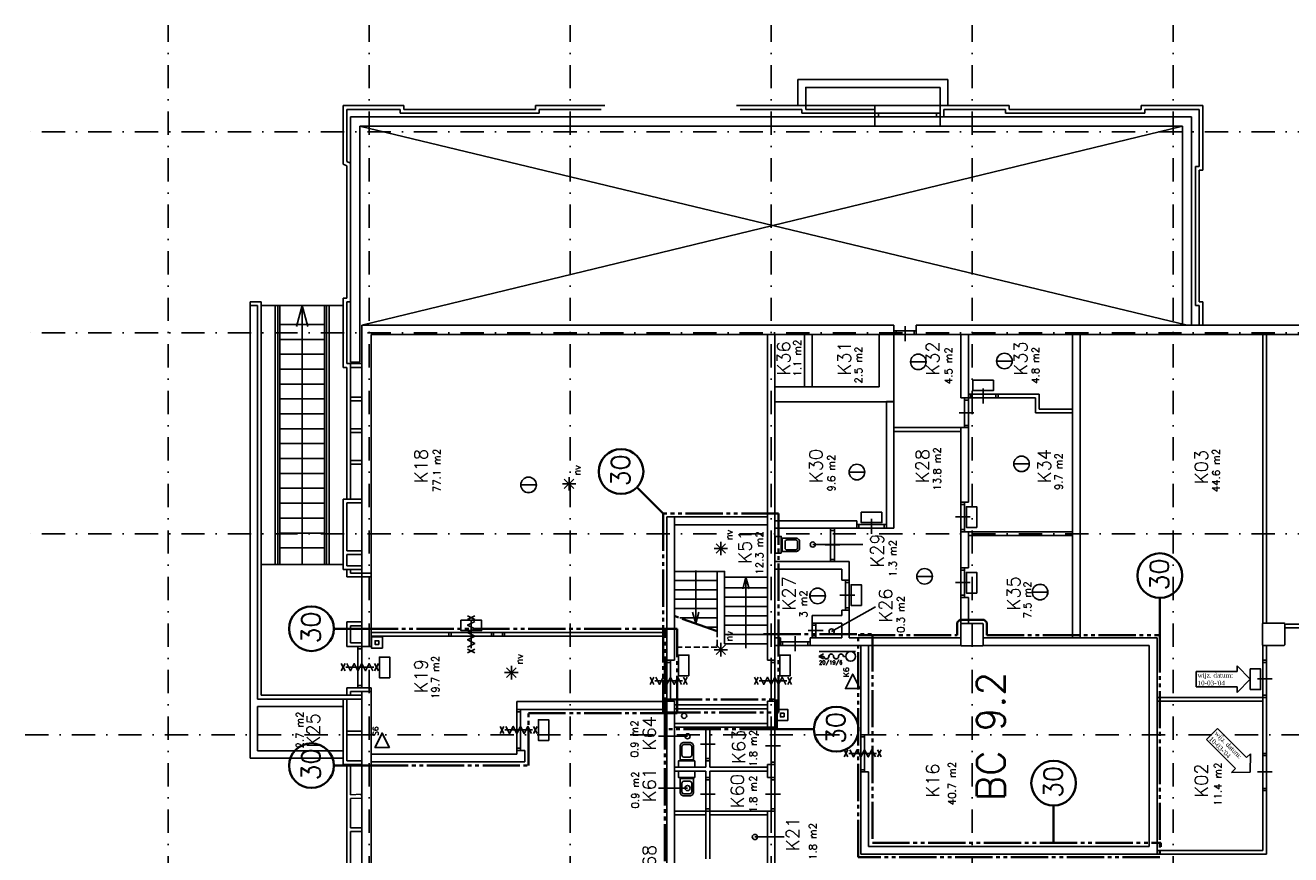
# Model space of a CAD drawing. Extents: x 36324 to 146208, y -146092 to -69372.
# Tile 2 of 10: x 36324 to 70324, y -107023 to -84743. Entities that reach past the tile are written whole.
import ezdxf
from ezdxf.enums import TextEntityAlignment as Align

# ---------------------------------------------------------------- set-up
doc = ezdxf.new("R2010")
doc.units = 0
doc.header["$LTSCALE"] = 100
for name, pattern in [('B0302', [12.5, 6.25, -3.125, 0, -3.125]), ('B0701', [2.34375, 1.5625, -0.78125]), ('B0804', [15, 10, -1, 1, -1, 1, -1])]:
    doc.linetypes.add(name, pattern=pattern)
for name, color, linetype in [('Bouwkundig', 253, 'CONTINUOUS'), ('Bouwkundig tekst', 252, 'CONTINUOUS'), ('Stramien', 252, 'B0302')]:
    doc.layers.add(name, color=color, linetype=linetype)
doc.layers.add('brandscheiding', color=40, linetype='B0804', lineweight=35)
doc.styles.add('bouwk tekst', font='romans.shx')
doc.styles.get("Standard").update_dxf_attribs({"font": 'romans.shx'})

msp = doc.modelspace()

# ---------------------------------------------------------------- linework, layer by layer
at = {"layer": 'Bouwkundig', "linetype": 'Continuous'}
for p, q in [((60108, -93784), (60527, -93784)), ((62422, -93761), (62841, -93761)), ((62340, -94274), (61786, -94274)), ((62882, -96523), (63301, -96523)), ((50935, -97241, 2600), (50935, -96879, 2600)), ((58458, -96744), (58877, -96744)), ((49636, -97089), (50055, -97089)), ((50754, -97060, 2600), (51114, -97060, 2600)), ((51062, -97187, 2600), (50807, -96931, 2600)), ((50807, -97187, 2600), (51061, -96933, 2600)), ((59340, -97824), (58786, -97824)), ((61890, -98229), (61890, -97674)), ((54833, -98796, 2600), (55192, -98796, 2600)), ((55141, -98923, 2600), (54885, -98668, 2600)), ((54885, -98923, 2600), (55140, -98669, 2600)), ((55013, -98977, 2600), (55013, -98615, 2600)), ((57483, -98691), (58827, -98691)), ((60276, -99546), (60695, -99546)), ((61890, -99993), (61890, -99438)), ((58790, -100328), (58790, -99773)), ((57402, -100072), (57821, -100072)), ((63380, -99968), (63799, -99968)), ((57990, -101026), (59169, -100363)), ((48028, -100725), (48583, -100725)), ((54153, -102214, 2600), (54153, -101659, 2600)), ((54833, -101516, 2600), (55192, -101516, 2600)), ((55141, -101643, 2600), (54885, -101388, 2600)), ((54885, -101643, 2600), (55140, -101389, 2600)), ((55013, -101697, 2600), (55013, -101335, 2600)), ((56878, -102214, 2600), (56878, -101659, 2600)), ((57648, -101696), (57770, -101630)), ((58630, -101563), (57651, -101563)), ((58630, -101564), (57651, -101564)), ((57652, -101696), (57771, -101631)), ((46116, -102270, 2600), (46116, -101715, 2600)), ((49384, -102313, 2600), (49384, -101952, 2600)), ((57648, -101696), (57770, -101763)), ((57652, -101696), (57771, -101761)), ((57781, -101696), (57653, -101696)), ((57781, -101697), (57653, -101697)), ((58371, -101696), (58306, -101696)), ((58371, -101697), (58306, -101697)), ((68886, -101953), (69237, -102309)), ((68886, -101953), (68886, -102103)), ((49203, -102132, 2600), (49563, -102132, 2600)), ((49511, -102260, 2600), (49256, -102004, 2600)), ((49256, -102260, 2600), (49510, -102005, 2600)), ((67781, -102515), (67781, -102103)), ((67781, -102103), (68886, -102103)), ((69237, -102309), (68886, -102665)), ((69237, -102586), (69237, -102031)), ((68886, -102515), (67781, -102515)), ((68886, -102515), (68886, -102665)), ((50387, -103955, 2600), (50387, -103400, 2600)), ((68062, -103925), (68354, -103634)), ((68354, -103634), (69135, -104415)), ((54119, -103841), (53334, -103841)), ((68844, -104706), (68062, -103925)), ((69241, -104309), (69135, -104415)), ((69241, -104309), (69237, -104809)), ((68844, -104706), (68737, -104812)), ((69237, -104809), (68737, -104812)), ((54119, -105232), (53334, -105232)), ((55927, -106547), (56713, -106547))]:
    msp.add_line(p, q, dxfattribs=at)
for points in [[(61113, -86201), (57083, -86201), (57083, -86901)], [(61113, -86901), (61113, -86201)], [(60903, -86411), (57293, -86411), (57293, -86901)], [(60903, -86901), (60903, -86411)], [(44863, -86901), (46493, -86901)], [(44863, -88471), (44863, -86901)], [(44963, -87001), (44963, -88405)], [(46393, -87001), (44963, -87001)], [(46393, -87101), (46393, -87001)], [(46493, -86901), (46493, -87001)], [(46493, -87001), (50033, -87001)], [(50033, -86901), (51893, -86901)], [(50033, -87001), (50033, -86901)], [(50133, -87001), (50133, -87101)], [(51793, -87001), (50133, -87001)], [(55433, -86901), (57293, -86901)], [(57193, -87001), (55533, -87001)], [(57193, -87101), (57193, -87001)], [(57293, -86901), (57293, -87001)], [(57293, -87001), (59153, -87001)], [(59153, -86901), (57303, -86901)], [(60903, -86901), (59153, -86901)], [(59153, -86901), (59153, -87201)], [(60903, -86901), (62763, -86901)], [(60903, -87201), (60903, -86901)], [(61003, -87001), (61003, -87201)], [(62663, -87001), (61003, -87001)], [(62663, -87101), (62663, -87001)], [(62763, -86901), (62763, -87001)], [(62763, -87001), (66303, -87001)], [(66303, -86901), (67963, -86901)], [(66303, -87001), (66303, -86901)], [(66403, -87001), (66403, -87101)], [(67863, -87001), (66403, -87001)], [(67863, -88531), (67863, -87001)], [(67963, -86901), (67963, -88631)], [(45063, -87201), (59153, -87201)], [(45063, -93794), (45063, -87201)], [(50133, -87101), (46393, -87101)], [(59153, -87101), (57193, -87101)], [(59153, -87101), (60903, -87101)], [(59153, -87201), (59153, -87101)], [(59153, -87201), (60903, -87201)], [(59153, -87201), (59153, -87451)], [(59253, -87201), (59253, -87101)], [(60803, -87201), (60803, -87101)], [(60903, -87201), (67663, -87201)], [(61003, -87201), (60903, -87201)], [(60903, -87451), (60903, -87201)], [(66403, -87101), (62663, -87101)], [(67663, -87201), (67663, -92801)], [(59153, -87451), (45313, -87451)], [(45313, -87451), (67538, -92801)], [(45313, -87451), (45313, -93794)], [(45363, -92801), (67413, -87451)], [(59153, -87451), (60903, -87451)], [(67413, -87451), (60903, -87451)], [(67413, -92801), (67413, -87451)], [(44963, -88514), (44863, -88471)], [(44963, -88405), (45063, -88448)], [(44963, -92071), (44963, -88514)], [(45063, -88448), (45063, -92171)], [(67763, -92271), (67763, -88531)], [(67763, -88531), (67863, -88531)], [(67863, -88631), (67863, -92171)], [(67963, -88631), (67863, -88631)], [(44863, -93931), (44863, -92071)], [(44863, -92071), (44963, -92071)], [(42363, -92171), (42663, -92171)], [(42363, -92271), (42363, -92171)], [(42363, -102941), (42363, -92271)], [(42563, -92271), (42363, -92271)], [(42363, -92271), (42563, -92271)], [(42563, -92271), (42563, -102841)], [(42663, -92171), (42663, -102741)], [(42663, -92271), (44863, -92271)], [(43038, -99231), (43038, -92271)], [(43113, -99231), (43113, -92271)], [(43163, -99231), (43163, -92271)], [(43763, -92271), (43613, -92831)], [(43763, -99231), (43763, -92271)], [(43763, -92271), (43913, -92831)], [(44363, -99231), (44363, -92271)], [(44413, -99231), (44413, -92271)], [(44488, -99231), (44488, -92271)], [(44963, -92171), (44963, -93831)], [(45063, -92171), (44963, -92171)], [(67863, -92271), (67763, -92271)], [(67863, -92171), (67963, -92171)], [(67863, -92801), (67863, -92271)], [(67963, -92171), (67963, -92801)], [(44363, -92781), (43163, -92781)], [(45363, -92801), (59663, -92801)], [(45363, -99461), (45363, -92801)], [(59663, -92801), (59663, -93051)], [(60263, -92801), (78163, -92801)], [(60263, -93051), (60263, -92801)], [(67663, -92801), (67413, -92801)], [(67963, -92801), (67863, -92801)], [(59663, -93051), (45613, -93051)], [(45613, -93051), (45613, -99461)], [(56263, -101801), (56263, -93051)], [(56263, -93381), (56263, -93051)], [(56263, -93051), (56463, -93051)], [(56463, -93051), (56463, -101801)], [(56463, -93051), (56463, -93381)], [(57263, -93051), (57463, -93051)], [(57263, -94451), (57263, -93051)], [(57463, -93051), (57463, -94451)], [(59263, -93051), (59663, -93051)], [(59263, -94454), (59263, -93051)], [(59663, -93051), (59663, -94654)], [(59723, -92951), (60203, -92952)], [(59723, -93051), (60203, -93051)], [(59963, -92826), (59963, -93087), (59963, -93226)], [(77913, -93051), (60263, -93051)], [(61463, -93051), (61663, -93051)], [(61463, -94751), (61463, -93051)], [(61663, -93051), (61663, -94751)], [(64463, -101201), (64463, -93051)], [(64463, -93051), (64663, -93051)], [(64663, -93051), (64663, -101201)], [(69578, -100801), (69578, -93051)], [(69678, -100801), (69678, -93051)], [(44363, -93181), (43163, -93181)], [(44363, -93581), (43163, -93581)], [(44963, -93831), (45063, -93831)], [(45313, -93794), (45063, -93794)], [(45063, -93831), (45363, -93831)], [(45063, -93931), (45063, -93831)], [(45063, -93831), (45063, -97471)], [(45363, -93831), (45363, -93931)], [(44363, -93981), (43163, -93981)], [(44963, -93931), (44863, -93931)], [(44963, -97471), (44963, -93931)], [(45363, -93931), (45063, -93931)], [(44363, -94381), (43163, -94381)], [(56463, -94854), (56463, -94454)], [(56463, -94454), (59263, -94454)], [(57463, -94451), (57263, -94451)], [(62340, -94274), (62340, -94551), (61786, -94551), (61786, -94274), (62340, -94274)], [(62063, -94501), (62063, -94701), (62063, -94901)], [(44363, -94781), (43163, -94781)], [(45063, -94731), (45363, -94731)], [(45063, -94831), (45063, -94731)], [(45363, -94831), (45063, -94831)], [(45363, -94731), (45363, -94831)], [(59263, -94854), (56463, -94854)], [(59263, -94854), (59263, -94854)], [(59663, -94854), (59263, -94854)], [(59463, -98051), (59463, -94851)], [(59463, -94851), (59663, -94851)], [(59663, -94654), (59663, -94854)], [(59663, -94851), (59663, -98251)], [(61663, -94751), (61463, -94751)], [(61563, -95491), (61563, -94811)], [(61663, -95491), (61663, -94811)], [(61723, -94651), (62403, -94651)], [(61723, -94751), (62403, -94751)], [(62463, -94751), (62463, -94651)], [(62463, -94651), (63563, -94651)], [(63463, -94751), (62463, -94751)], [(63463, -95151), (63463, -94751)], [(63563, -94651), (63563, -95051)], [(44363, -95181), (43163, -95181)], [(61813, -95151), (61613, -95151), (61413, -95151)], [(64462, -95151), (63463, -95151)], [(63563, -95051), (64462, -95051)], [(64462, -95051), (64462, -95151)], [(44363, -95581), (43163, -95581)], [(45063, -95581), (45363, -95581)], [(45063, -95681), (45063, -95581)], [(45363, -95681), (45063, -95681)], [(45363, -95581), (45363, -95681)], [(61463, -95551), (59663, -95551)], [(61463, -95651), (59663, -95651)], [(61463, -97551), (61463, -95551)], [(61463, -95551), (61663, -95551)], [(61663, -95551), (61663, -97551)], [(44363, -95981), (43163, -95981)], [(44363, -96381), (43163, -96381)], [(45063, -96431), (45363, -96431)], [(45063, -96531), (45063, -96431)], [(45363, -96531), (45063, -96531)], [(45363, -96431), (45363, -96531)], [(44363, -96781), (43163, -96781)], [(44363, -97181), (43163, -97181)], [(44863, -98911), (44863, -97471)], [(44863, -97471), (45363, -97471)], [(45063, -97471), (44963, -97471)], [(45363, -97571), (44963, -97571)], [(44963, -97571), (44963, -98861)], [(45363, -97471), (45363, -97571)], [(61663, -97551), (61463, -97551)], [(44363, -97581), (43163, -97581)], [(59340, -97824), (59340, -98101), (58786, -98101), (58786, -97824), (59340, -97824)], [(61463, -98291), (61463, -97611)], [(61563, -98291), (61563, -97611)], [(61890, -98229), (61613, -98229), (61613, -97674), (61890, -97674), (61890, -98229)], [(44363, -97981), (43163, -97981)], [(53563, -97951), (56263, -97951)], [(53563, -97951), (53763, -97951)], [(53563, -101801), (53563, -97951)], [(53763, -98161), (53763, -97951)], [(53763, -97951), (56263, -97951)], [(53763, -97951), (53763, -101801)], [(56263, -98161), (53763, -98161)], [(56263, -97951), (56263, -98161)], [(56463, -98251), (56463, -98051)], [(56463, -98051), (58663, -98051)], [(58663, -98251), (56463, -98251)], [(58663, -98051), (58663, -98251)], [(58723, -98151), (59403, -98151)], [(58723, -98251), (59403, -98251)], [(59063, -98001), (59063, -98201), (59063, -98401)], [(59462, -98251), (59462, -98051)], [(59462, -98051), (59463, -98051)], [(59663, -98251), (59462, -98251)], [(61713, -97951), (61513, -97951), (61313, -97951)], [(44363, -98381), (43163, -98381)], [(56660, -98880), (56660, -98522), (57030, -98522)], [(56787, -98569), (57023, -98569)], [(57963, -99091), (57963, -98311)], [(58063, -99091), (58063, -98311)], [(61463, -98351), (61663, -98351)], [(61463, -99315), (61463, -98351)], [(61663, -98451), (61663, -98351)], [(61663, -98351), (64463, -98351)], [(61663, -98351), (61663, -99315)], [(64463, -98451), (61663, -98451)], [(64463, -98351), (64463, -98451)], [(44363, -98781), (43163, -98781)], [(44863, -99361), (44863, -98911)], [(44963, -98861), (45363, -98861)], [(45363, -98861), (45363, -98961)], [(56483, -98701), (56463, -98701)], [(57030, -98880), (56660, -98880)], [(56737, -98783), (56737, -98619)], [(57023, -98833), (56787, -98833)], [(57073, -98619), (57073, -98783)], [(57130, -98622), (57130, -98780)], [(58213, -98701), (58013, -98701), (57813, -98701)], [(44863, -99231), (42663, -99231)], [(45363, -98961), (44963, -98961)], [(44963, -98961), (44963, -99261)], [(44963, -99261), (45363, -99261)], [(45363, -99261), (45363, -99361)], [(56463, -99351), (56463, -99151)], [(56463, -99151), (58463, -99151)], [(58463, -99151), (58463, -99651)], [(45363, -99361), (44863, -99361)], [(44963, -99561), (44963, -99361)], [(44963, -99361), (45063, -99361)], [(45613, -99561), (44963, -99561)], [(45063, -99361), (45063, -99461)], [(45063, -99461), (45613, -99461)], [(45613, -99461), (45363, -99461)], [(45363, -101431), (45363, -99461)], [(45613, -99461), (45613, -99561)], [(45613, -99461), (45613, -101431)], [(54913, -99411), (53763, -99411)], [(54338, -100815), (54338, -99391)], [(54913, -99411), (55113, -99411), (55113, -99611)], [(54913, -99411), (54913, -101021)], [(55688, -99568), (55605, -99879)], [(55688, -99568), (55771, -99879)], [(55688, -99568), (55688, -101358)], [(58263, -99351), (56463, -99351)], [(58263, -99651), (58263, -99351)], [(61663, -99315), (61463, -99315)], [(61463, -100055), (61463, -99375)], [(61563, -100055), (61563, -99375)], [(61890, -99993), (61613, -99993), (61613, -99438), (61890, -99438), (61890, -99993)], [(54913, -99661), (53763, -99661)], [(54913, -99911), (53763, -99911)], [(56263, -99858), (55113, -99858)], [(58463, -99651), (58263, -99651)], [(58363, -100391), (58363, -99711)], [(58463, -100391), (58463, -99711)], [(58790, -100328), (58513, -100328), (58513, -99773), (58790, -99773), (58790, -100328)], [(61713, -99715), (61513, -99715), (61313, -99715)], [(54913, -100161), (53763, -100161)], [(56263, -100108), (55113, -100108)], [(58613, -100051), (58413, -100051), (58213, -100051)], [(61463, -100115), (61663, -100115)], [(61463, -100816), (61463, -100115)], [(61663, -100115), (61663, -100815)], [(48209, -100704), (48402, -100604)], [(48402, -100704), (48209, -100604)], [(54913, -100411), (53763, -100411)], [(54338, -100815), (54255, -100504)], [(54338, -100815), (54421, -100504)], [(56263, -100358), (55113, -100358)], [(56263, -100608), (55113, -100608)], [(57463, -100601), (58263, -100601)], [(57463, -100801), (57463, -100601)], [(58263, -100601), (58263, -100451)], [(58263, -100451), (58463, -100451)], [(58463, -100451), (58463, -100701)], [(44963, -100771), (45363, -100771)], [(44963, -101431), (44963, -100771)], [(45363, -100871), (45063, -100871)], [(45063, -100871), (45063, -101331)], [(48028, -100725), (48028, -101002), (48583, -101002), (48583, -100725), (48028, -100725)], [(48209, -101448), (48402, -101349), (48209, -101250), (48402, -101151), (48209, -101052), (48402, -100953), (48209, -100854), (48402, -100755)], [(48305, -100729), (48305, -101474)], [(48305, -100901), (48305, -101101), (48305, -101301)], [(54913, -100661), (53910, -100661)], [(54913, -100911), (54607, -100911)], [(56263, -100858), (55113, -100858)], [(58263, -100801), (57463, -100801)], [(57463, -101141), (57463, -100861)], [(57563, -101141), (57563, -100861)], [(58263, -101201), (58263, -100801)], [(58463, -100701), (58463, -101201)], [(61663, -100816), (61463, -100816)], [(70163, -100831), (71663, -100831)], [(70163, -100931), (70163, -100831)], [(71563, -100931), (70163, -100931)], [(45613, -101051), (47703, -101051)], [(45613, -101151), (45613, -101051)], [(47703, -101151), (45613, -101151)], [(45922, -101474), (45622, -101474), (45622, -101174), (45922, -101174), (45922, -101474)], [(47703, -101051), (47703, -101151)], [(47763, -101051), (48848, -101051)], [(47763, -101151), (48848, -101151)], [(48908, -101051), (49143, -101051)], [(48908, -101151), (49143, -101151)], [(49203, -101051), (53563, -101051)], [(49203, -101151), (49203, -101051)], [(53563, -101151), (49203, -101151)], [(53563, -101051), (53563, -101151)], [(56263, -101108), (55113, -101108)], [(56463, -101201), (56613, -101201)], [(56463, -101401), (56463, -101201)], [(56613, -101201), (56613, -101401)], [(57353, -101301), (56673, -101301)], [(57013, -101151), (57013, -101351), (57013, -101551)], [(57763, -101001), (57563, -101001), (57363, -101001)], [(57413, -101201), (58263, -101201)], [(57413, -101401), (57413, -101201)], [(58463, -101201), (61463, -101200)], [(61463, -101200), (61463, -101400)], [(62063, -101401), (62063, -101201)], [(62063, -101201), (65863, -101201)], [(64663, -101201), (64463, -101201)], [(65863, -101201), (66733, -101201)], [(66733, -101201), (66733, -107011)], [(45363, -101431), (44963, -101431)], [(45063, -101331), (45363, -101331)], [(45263, -102481), (45263, -101491)], [(45363, -101331), (45363, -101431)], [(45613, -101431), (45363, -101431)], [(45363, -102481), (45363, -101491)], [(48209, -101599), (48402, -101499)], [(48402, -101599), (48209, -101499)], [(54913, -101451), (54913, -101451)], [(55688, -101358), (55688, -101478)], [(56613, -101401), (56463, -101401)], [(57353, -101401), (56673, -101401)], [(58363, -101401), (57413, -101401)], [(61463, -101400), (58363, -101401)], [(58773, -103801), (58773, -101401)], [(58773, -101401), (58983, -101401)], [(58983, -101401), (58983, -103801)], [(65863, -101401), (62063, -101401)], [(66523, -101401), (65863, -101401)], [(66523, -106801), (66523, -101401)], [(69578, -101801), (69578, -101401)], [(69578, -101401), (69678, -101401)], [(69678, -101401), (69678, -101801)], [(44915, -101890), (44815, -102083)], [(44915, -102083), (44815, -101890)], [(44940, -101986), (45685, -101986)], [(45659, -102083), (45560, -101890), (45461, -102083), (45362, -101890), (45263, -102083), (45164, -101890), (45065, -102083), (44966, -101890)], [(45513, -101986), (45313, -101986), (45113, -101986)], [(45810, -101890), (45710, -102083)], [(45810, -102083), (45710, -101890)], [(53763, -101801), (53563, -101801)], [(53563, -101861), (53563, -102842)], [(53663, -101861), (53663, -102842)], [(56463, -101801), (56263, -101801)], [(56363, -101861), (56363, -102842)], [(56463, -101861), (56463, -102842)], [(69678, -101801), (69578, -101801)], [(69578, -102741), (69578, -101861)], [(69678, -102741), (69678, -101861)], [(53215, -102448), (53115, -102255)], [(53215, -102255), (53115, -102448)], [(53959, -102448), (53860, -102255), (53761, -102448), (53662, -102255), (53563, -102448), (53464, -102255), (53365, -102448), (53266, -102255)], [(54110, -102448), (54010, -102255)], [(54110, -102255), (54010, -102448)], [(56015, -102448), (55915, -102255)], [(56015, -102255), (55915, -102448)], [(56759, -102448), (56660, -102255), (56561, -102448), (56462, -102255), (56363, -102448), (56264, -102255), (56165, -102448), (56066, -102255)], [(56910, -102448), (56810, -102255)], [(56910, -102255), (56810, -102448)], [(69237, -102586), (69515, -102586), (69515, -102031), (69237, -102031), (69237, -102586)], [(69828, -102301), (69628, -102301), (69428, -102301)], [(44963, -102541), (45613, -102541)], [(44963, -102741), (44963, -102541)], [(45613, -102641), (45063, -102641)], [(45063, -102641), (45063, -102741)], [(45363, -128651), (45363, -102641)], [(45363, -102641), (45613, -102641)], [(45613, -102541), (45613, -102641)], [(45613, -102641), (45613, -128651)], [(53240, -102352), (53985, -102352)], [(53813, -102352), (53613, -102352), (53413, -102352)], [(56040, -102352), (56785, -102352)], [(56613, -102352), (56413, -102352), (56213, -102352)], [(42363, -104431), (42363, -102941)], [(45363, -102841), (42563, -102841)], [(42563, -102841), (44863, -102841)], [(42663, -102741), (45363, -102741)], [(44863, -104601), (44863, -102841)], [(44863, -102841), (44963, -102841)], [(45063, -102741), (44963, -102741)], [(44963, -102841), (44963, -104501)], [(45363, -102741), (45363, -102841)], [(49533, -102911), (53563, -102911)], [(49533, -103121), (49533, -102911)], [(53558, -114299), (53558, -102901)], [(53558, -102901), (53768, -102901)], [(53563, -102911), (53563, -103121)], [(53763, -103101), (53763, -103001)], [(53763, -103001), (56263, -103001)], [(53768, -102901), (53768, -114299)], [(56263, -103601), (56263, -102901)], [(56263, -102901), (56463, -102901)], [(56263, -103001), (56263, -103101)], [(56463, -102901), (56463, -103601)], [(69578, -102801), (66733, -102802)], [(69578, -102901), (66733, -102901)], [(69578, -104301), (69578, -102801)], [(69578, -102801), (69678, -102801)], [(69678, -102801), (69678, -104301)], [(42563, -103041), (42563, -104231)], [(44863, -103041), (42563, -103041)], [(53563, -103121), (49533, -103121)], [(49533, -104161), (49533, -103181)], [(49633, -104161), (49633, -103181)], [(56263, -103101), (53763, -103101)], [(56812, -103421), (56512, -103421), (56512, -103121), (56812, -103121), (56812, -103421)], [(49185, -103768), (49085, -103575)], [(49185, -103575), (49085, -103768)], [(49210, -103671), (49955, -103671)], [(49929, -103768), (49830, -103575), (49731, -103768), (49632, -103575), (49533, -103768), (49434, -103575), (49335, -103768), (49236, -103575)], [(49783, -103671), (49583, -103671), (49383, -103671)], [(50080, -103768), (49980, -103575)], [(50080, -103575), (49980, -103768)], [(53763, -103601), (53763, -103501)], [(53763, -103501), (56263, -103501)], [(56263, -103601), (53763, -103601)], [(54613, -104441), (54613, -103661)], [(54713, -104441), (54713, -103661)], [(56263, -103501), (56263, -103601)], [(56463, -103601), (56263, -103601)], [(56363, -104541), (56363, -103661)], [(56463, -104541), (56463, -103661)], [(44963, -103801), (44963, -103701)], [(44963, -103701), (45363, -103701)], [(45363, -103801), (44963, -103801)], [(45363, -103701), (45363, -103801)], [(54018, -104009), (54176, -104009)], [(58983, -103801), (58773, -103801)], [(58773, -104741), (58773, -103861)], [(58873, -104741), (58873, -103861)], [(42563, -104231), (44863, -104231)], [(44863, -104231), (44863, -104431)], [(45613, -104321), (49533, -104321)], [(45613, -104531), (45613, -104321)], [(49533, -104321), (49533, -104221)], [(49533, -104221), (49743, -104221)], [(49743, -104221), (49743, -104531)], [(54276, -104479), (53918, -104479), (53918, -104109)], [(53965, -104352), (53965, -104116)], [(54015, -104066), (54179, -104066)], [(54229, -104116), (54229, -104352)], [(54276, -104109), (54276, -104479)], [(54863, -104051), (54663, -104051), (54463, -104051)], [(56613, -104101), (56413, -104101), (56213, -104101)], [(58425, -104398), (58325, -104205)], [(58425, -104205), (58325, -104398)], [(58450, -104301), (59195, -104301)], [(59169, -104398), (59070, -104205), (58971, -104398), (58872, -104205), (58773, -104398), (58674, -104205), (58575, -104398), (58476, -104205)], [(59023, -104301), (58823, -104301), (58623, -104301)], [(59320, -104398), (59220, -104205)], [(59320, -104205), (59220, -104398)], [(69678, -104301), (69578, -104301)], [(69578, -105241), (69578, -104361)], [(69678, -105241), (69678, -104361)], [(44863, -104431), (42363, -104431)], [(45363, -104601), (44863, -104601)], [(44963, -104501), (45363, -104501)], [(44963, -105466), (44963, -104601)], [(44963, -104601), (45063, -104601)], [(45063, -104601), (45063, -105414)], [(45363, -104501), (45363, -104601)], [(49743, -104531), (45613, -104531)], [(53763, -104676), (54613, -104676)], [(53763, -104776), (53763, -104676)], [(54179, -104402), (54015, -104402)], [(54097, -104656), (54097, -104676)], [(54613, -104676), (54613, -104501)], [(54613, -104501), (54713, -104501)], [(54713, -104501), (54713, -104676)], [(54713, -104676), (56263, -104676)], [(56263, -104601), (56463, -104601)], [(56263, -104951), (56263, -104601)], [(56263, -104676), (56263, -104776)], [(56463, -104601), (56463, -104951)], [(54613, -104776), (53763, -104776)], [(54276, -104973), (53918, -104973), (53918, -105343)], [(54179, -105050), (54015, -105050)], [(54097, -104796), (54097, -104776)], [(54276, -105343), (54276, -104973)], [(54613, -104951), (54613, -104776)], [(54713, -104951), (54613, -104951)], [(54613, -105791), (54613, -105011)], [(54713, -104776), (54713, -104951)], [(56263, -104776), (54713, -104776)], [(54713, -105791), (54713, -105011)], [(56463, -104951), (56263, -104951)], [(56363, -105791), (56363, -105011)], [(56463, -105791), (56463, -105011)], [(58773, -104801), (58983, -104801)], [(58773, -107011), (58773, -104801)], [(58983, -104801), (58983, -106801)], [(69828, -104801), (69628, -104801), (69428, -104801)], [(53965, -105100), (53965, -105336)], [(54015, -105386), (54179, -105386)], [(54229, -105336), (54229, -105100)], [(69578, -105301), (69678, -105301)], [(69578, -106911), (69578, -105301)], [(69678, -105301), (69678, -107011)], [(44963, -106351), (44963, -105466)], [(45063, -105414), (45361, -105401)], [(45365, -105501), (45063, -105514)], [(45063, -105514), (45063, -106301)], [(45361, -105401), (45365, -105501)], [(54018, -105443), (54176, -105443)], [(54863, -105401), (54663, -105401), (54463, -105401)], [(56613, -105401), (56413, -105401), (56213, -105401)], [(53763, -105851), (54613, -105851)], [(53763, -105951), (53763, -105851)], [(54613, -105951), (53763, -105951)], [(54613, -107131), (54613, -105851)], [(54613, -105851), (54713, -105851)], [(54613, -105851), (54613, -105951)], [(54713, -105851), (54713, -107131)], [(54713, -105951), (54713, -105851)], [(54713, -105851), (56263, -105851)], [(56263, -105951), (54713, -105951)], [(56263, -107451), (56263, -105851)], [(56263, -105851), (56463, -105851)], [(56263, -105851), (56263, -105951)], [(56463, -105851), (56463, -107451)], [(44963, -107351), (44963, -106351)], [(45063, -106301), (45363, -106301)], [(45063, -106401), (45063, -107301)], [(45363, -106401), (45063, -106401)], [(45363, -106301), (45363, -106401)], [(66733, -107011), (58773, -107011)], [(58983, -106801), (66523, -106801)], [(66733, -107011), (66733, -106911)], [(66733, -106911), (69578, -106911)], [(69678, -107011), (66733, -107011)]]:
    msp.add_lwpolyline(points, dxfattribs=at)
for points in [[(59663, -92951), (59723, -92951), (59723, -93051), (59663, -93051)], [(60263, -92952), (60203, -92952), (60203, -93051), (60263, -93051)], [(61563, -94751), (61563, -94811), (61663, -94811), (61663, -94751)], [(61663, -94651), (61723, -94651), (61723, -94751), (61663, -94751)], [(62463, -94651), (62403, -94651), (62403, -94751), (62463, -94751)], [(61563, -95551), (61563, -95491), (61663, -95491), (61663, -95551)], [(61463, -97551), (61463, -97611), (61563, -97611), (61563, -97551)], [(57963, -98251), (57963, -98311), (58063, -98311), (58063, -98251)], [(58663, -98151), (58723, -98151), (58723, -98251), (58663, -98251)], [(59463, -98151), (59403, -98151), (59403, -98251), (59463, -98251)], [(56635, -98919), (56635, -98475), (56470, -98475), (56470, -98919)], [(61463, -98351), (61463, -98291), (61563, -98291), (61563, -98351)], [(57963, -99151), (57963, -99091), (58063, -99091), (58063, -99151)], [(55113, -101358), (56263, -101358), (56263, -99568), (55113, -99568)], [(61463, -99315), (61463, -99375), (61563, -99375), (61563, -99315)], [(58363, -99651), (58363, -99711), (58463, -99711), (58463, -99651)], [(61463, -100115), (61463, -100055), (61563, -100055), (61563, -100115)], [(58363, -100451), (58363, -100391), (58463, -100391), (58463, -100451)], [(57463, -100801), (57463, -100861), (57563, -100861), (57563, -100801)], [(62063, -101400), (62063, -100830), (62048, -100815), (61478, -100815), (61463, -100830), (61463, -101400), (61478, -101415), (62048, -101415)], [(70163, -101386), (70163, -100816), (70148, -100801), (69578, -100801), (69563, -100816), (69563, -101386), (69578, -101401), (70148, -101401)], [(45822, -101374), (45822, -101274), (45722, -101274), (45722, -101374)], [(47703, -101051), (47763, -101051), (47763, -101151), (47703, -101151)], [(48908, -101051), (48848, -101051), (48848, -101151), (48908, -101151)], [(49203, -101051), (49143, -101051), (49143, -101151), (49203, -101151)], [(56613, -101401), (56673, -101401), (56673, -101301), (56613, -101301)], [(57413, -101401), (57353, -101401), (57353, -101301), (57413, -101301)], [(57463, -101201), (57463, -101141), (57563, -101141), (57563, -101201)], [(45263, -101431), (45263, -101491), (45363, -101491), (45363, -101431)], [(53663, -101801), (53663, -101861), (53563, -101861), (53563, -101801)], [(56463, -101801), (56463, -101861), (56363, -101861), (56363, -101801)], [(69578, -101801), (69578, -101861), (69678, -101861), (69678, -101801)], [(58556, -102560), (58751, -102560), (58556, -102170), (58361, -102560)], [(58556, -102558), (58747, -102558), (58556, -102175), (58365, -102558)], [(45263, -102541), (45263, -102481), (45363, -102481), (45363, -102541)], [(53663, -102901), (53663, -102842), (53563, -102842), (53563, -102901)], [(56463, -102901), (56463, -102842), (56363, -102842), (56363, -102901)], [(69578, -102801), (69578, -102741), (69678, -102741), (69678, -102801)], [(49533, -103121), (49533, -103181), (49633, -103181), (49633, -103121)], [(56712, -103321), (56712, -103221), (56612, -103221), (56612, -103321)], [(54613, -103601), (54613, -103661), (54713, -103661), (54713, -103601)], [(56363, -103601), (56363, -103661), (56463, -103661), (56463, -103601)], [(45911, -104141), (46106, -104141), (45911, -103750), (45716, -104141)], [(45911, -104139), (46102, -104139), (45911, -103756), (45720, -104139)], [(58773, -103801), (58773, -103861), (58873, -103861), (58873, -103801)], [(49533, -104221), (49533, -104161), (49633, -104161), (49633, -104221)], [(69578, -104301), (69578, -104361), (69678, -104361), (69678, -104301)], [(54315, -104504), (53871, -104504), (53871, -104669), (54315, -104669)], [(54613, -104501), (54613, -104441), (54713, -104441), (54713, -104501)], [(56363, -104601), (56363, -104541), (56463, -104541), (56463, -104601)], [(54315, -104948), (53871, -104948), (53871, -104783), (54315, -104783)], [(54613, -104951), (54613, -105011), (54713, -105011), (54713, -104951)], [(56363, -104951), (56363, -105011), (56463, -105011), (56463, -104951)], [(58773, -104801), (58773, -104741), (58873, -104741), (58873, -104801)], [(69578, -105301), (69578, -105241), (69678, -105241), (69678, -105301)], [(54613, -105851), (54613, -105791), (54713, -105791), (54713, -105851)], [(56363, -105851), (56363, -105791), (56463, -105791), (56463, -105851)]]:
    msp.add_lwpolyline(points, close=True, dxfattribs=at)
for points in [[(56787, -98569, 0.414213), (56737, -98619)], [(57073, -98619, 0.414214), (57023, -98569)], [(57130, -98622, 0.414214), (57030, -98522)], [(56737, -98783, 0.414214), (56787, -98833)], [(57023, -98833, 0.414214), (57073, -98783)], [(57030, -98880, 0.414214), (57130, -98780)], [(54018, -104009, 0.414214), (53918, -104109)], [(54276, -104109, 0.414214), (54176, -104009)], [(54015, -104066, 0.414214), (53965, -104116)], [(53965, -104352, 0.414213), (54015, -104402)], [(54229, -104116, 0.414214), (54179, -104066)], [(54179, -104402, 0.414214), (54229, -104352)], [(53965, -105100, -0.414213), (54015, -105050)], [(54179, -105050, -0.414214), (54229, -105100)], [(54018, -105443, -0.414214), (53918, -105343)], [(54015, -105386, -0.414214), (53965, -105336)], [(54276, -105343, -0.414214), (54176, -105443)], [(54229, -105336, -0.414214), (54179, -105386)]]:
    msp.add_lwpolyline(points, format="xyb", dxfattribs=at)
at = {"layer": 'Bouwkundig', "linetype": 'B0701'}
msp.add_lwpolyline([(54913, -101021), (54913, -101451), (53763, -101451)], dxfattribs=at)
at = {"layer": 'Bouwkundig', "linetype": 'Continuous', "elevation": 2600}
for points in [[(54153, -102214), (53876, -102214), (53876, -101659), (54153, -101659), (54153, -102214)], [(56878, -102214), (56601, -102214), (56601, -101659), (56878, -101659), (56878, -102214)], [(46116, -102270), (45839, -102270), (45839, -101715), (46116, -101715), (46116, -102270)], [(50387, -103955), (50110, -103955), (50110, -103400), (50387, -103400), (50387, -103955)]]:
    msp.add_lwpolyline(points, dxfattribs=at)
at = {"layer": 'Bouwkundig', "linetype": 'Continuous'}
for centre, radius in [((60318, -93784), 209), ((60318, -93784), 208), ((62632, -93761), 209), ((62632, -93761), 208), ((58668, -96744), 209), ((58668, -96744), 208), ((63092, -96523), 209), ((63092, -96523), 208), ((49846, -97089), 209), ((49846, -97089), 208), ((57483, -98691), 68.8), ((60486, -99546), 209), ((60486, -99546), 208), ((57612, -100072), 209), ((57612, -100072), 208), ((63590, -99968), 209), ((63590, -99968), 208), ((57990, -101026), 68.8), ((58503, -101696), 131), ((58503, -101696), 129), ((54026, -103292), 68.8), ((54119, -103841), 68.8), ((54119, -105232), 68.8), ((55927, -106547), 68.8)]:
    msp.add_circle(centre, radius, dxfattribs=at)
for centre, radius, start, end in [((57978, -101696), 65.6, 0, 180), ((57978, -101696), 63.9, 0, 180), ((58240, -101696), 65.6, 0, 180), ((58240, -101696), 63.9, 0, 180), ((57847, -101696), 67.3, 180, 0), ((57847, -101696), 65.6, 180, 0), ((58109, -101696), 67.3, 180, 0), ((58109, -101696), 65.6, 180, 0)]:
    msp.add_arc(centre, radius, start, end, dxfattribs=at)
at = {"layer": 'brandscheiding'}
for p, q in [((53463, -97861), (52756, -97154)), ((66808, -101126), (66808, -100126)), ((45613, -100951), (44613, -100951)), ((56163, -101101), (59083, -101101)), ((59083, -101101), (59083, -106701)), ((57513, -103652), (56513, -103652)), ((45613, -104631), (44613, -104631)), ((63953, -106701), (63953, -105701)), ((59083, -106701), (66833, -106701)), ((66833, -106701), (66833, -106811))]:
    msp.add_line(p, q, dxfattribs=at)
for points in [[(56563, -103201), (56563, -97861), (53463, -97861), (53463, -103201)], [(56513, -103652), (53513, -103652), (53513, -102852), (56513, -102851), (56513, -103652)]]:
    msp.add_lwpolyline(points, close=True, dxfattribs=at)
for points in [[(54913, -101021), (53763, -100608)], [(45613, -104631), (49843, -104631), (49843, -103221), (53838, -103221), (53838, -100951), (45613, -100951)], [(56213, -108701), (53508, -108701), (53508, -100951)], [(62163, -101126), (62163, -100789), (62089, -100715), (61436, -100715), (61363, -100789), (61363, -101126)], [(62163, -101126), (66808, -101126), (66808, -107086), (58698, -107086), (58698, -101126)], [(58698, -101126), (61363, -101126)]]:
    msp.add_lwpolyline(points, dxfattribs=at)
at = {"layer": 'brandscheiding', "linetype": 'Continuous'}
for centre in [(52331, -96730), (66808, -99526), (44013, -100951), (58113, -103652), (44013, -104631), (63953, -105101)]:
    msp.add_circle(centre, 600, dxfattribs=at)
at = {"layer": 'Stramien'}
for p, q in [((40163, -136439), (40163, -84743)), ((45563, -136439), (45563, -84743)), ((50963, -136439), (50963, -84743)), ((56363, -136439), (56363, -84743)), ((61763, -136439), (61763, -84743)), ((67163, -136439), (67163, -84743)), ((133649, -87601), (36324, -87601)), ((133649, -93001), (36324, -93001)), ((133649, -98401), (36324, -98401)), ((145708, -103801), (36324, -103801))]:
    msp.add_line(p, q, dxfattribs=at)

# ---------------------------------------------------------------- texts
at = {"layer": 'Bouwkundig tekst', "linetype": 'Continuous'}
for s, height, p in [('K36', 350, (56878, -94146)), ('K31', 350, (58508, -94146)), ('K32', 350, (60879, -94149)), ('K33', 350, (63241, -94149)), ('K34', 350, (63877, -97039)), ('K18', 350, (47129, -97039)), ('K30', 350, (57741, -97039)), ('K28', 350, (60605, -97039)), ('K03', 350, (68097, -97066)), ('K51', 350, (55835, -99203)), ('K29', 350, (59388, -99309)), ('K27', 350, (57016, -100458)), ('K35', 350, (63052, -100458)), ('K26', 350, (59612, -100786)), ('K19', 350, (47129, -102683)), ('BC 9.2', 750, (62641, -105580)), ('K25', 350, (44237, -104138)), ('K64', 350, (53264, -104217)), ('K63', 350, (55667, -104579)), ('K16', 350, (60879, -105488)), ('K02', 350, (68097, -105488)), ('K61', 350, (53264, -105608)), ('K60', 350, (55630, -105772)), ('K21', 350, (57120, -106923)), ('K68', 350, (53264, -107672))]:
    msp.add_text(s, height=height, rotation=90, dxfattribs=at).set_placement(p)
for p in [(51150, -96694, 2600), (55229, -98431, 2600), (55229, -101151, 2600), (49599, -101767, 2600)]:
    msp.add_text('nv', height=185.9, rotation=90, dxfattribs=at).set_placement(p, align=Align.MIDDLE)
msp.add_text('20/19/6', height=102, dxfattribs=at).set_placement((57651, -101859), align=Align.MIDDLE_LEFT)
for s, p in [('K6', (58380, -102251)), ('S6', (45735, -103832))]:
    msp.add_text(s, height=148.7, rotation=90, dxfattribs=at).set_placement(p, align=Align.MIDDLE_LEFT)
at = {"layer": 'Bouwkundig tekst', "linetype": 'Continuous', "attachment_point": 1, "style": 'bouwk tekst'}
for s, insert, char_height, width, rotation in [('1.1 m2', (56968, -94180), 200, 1805, 90), ('2.5 m2', (58610, -94365), 200, 1805, 90), ('4.5 m2', (61031, -94385), 200, 1805, 90), ('4.8 m2', (63365, -94373), 200, 1805, 90), ('77.1 m2', (47282, -97283), 200, 1805, 90), ('9.6 m2', (57882, -97268), 200, 1805, 90), ('13.8 m2', (60722, -97241), 200, 1805, 90), ('9.7 m2', (63990, -97228), 200, 1805, 90), ('44.6 m2', (68218, -97283), 200, 1805, 90), ('12.3 m2', (55949, -99499), 200, 1805, 90), ('1.3 m2', (59533, -99562), 200, 1805, 90), ('7.5 m2', (63151, -100675), 200, 1805, 90), ('3 m2', (57132, -100657), 200, 1805, 90), ('0.3 m2', (59748, -101064), 200, 1805, 90), ('19.7 m2', (47241, -102844), 200, 1805, 90), ('2.7 m2', (43599, -104169), 200, 1805, 90), ('0.9 m2', (52593, -104409), 200, 1805, 90), ('1.8 m2', (55782, -104663), 200, 1805, 90), ("{\\fTimes New Roman|b0|i0|c0|p18;wijz. datum:\\P10-03-'04}", (68356, -103689), 125, 1017, 315), ('40.7 m2', (61123, -105692), 200, 1805, 90), ('0.9 m2', (52613, -105782), 200, 1805, 90), ('11.4 m2', (68267, -105711), 200, 1805, 90), ('1.8 m2', (55782, -105890), 200, 1805, 90), ('1.8 m2', (57386, -107164), 200, 1805, 90)]:
    msp.add_mtext(s, dxfattribs=dict(at, insert=insert, char_height=char_height, width=width, rotation=rotation))
at = {"layer": 'Bouwkundig tekst', "linetype": 'Continuous', "insert": (67822, -102141), "char_height": 125, "width": 1017, "attachment_point": 1, "style": 'bouwk tekst'}
msp.add_mtext("{\\fTimes New Roman|b0|i0|c0|p18;wijz. datum:\\P10-03-'04}", dxfattribs=at)
at = {"layer": 'brandscheiding', "linetype": 'Continuous'}
for p in [(52568, -97128), (67044, -99924), (44249, -101349), (58349, -104050), (44249, -105029), (64189, -105499)]:
    msp.add_text('30', height=500, rotation=90, dxfattribs=at).set_placement(p)

doc.saveas('drawing.dxf')
